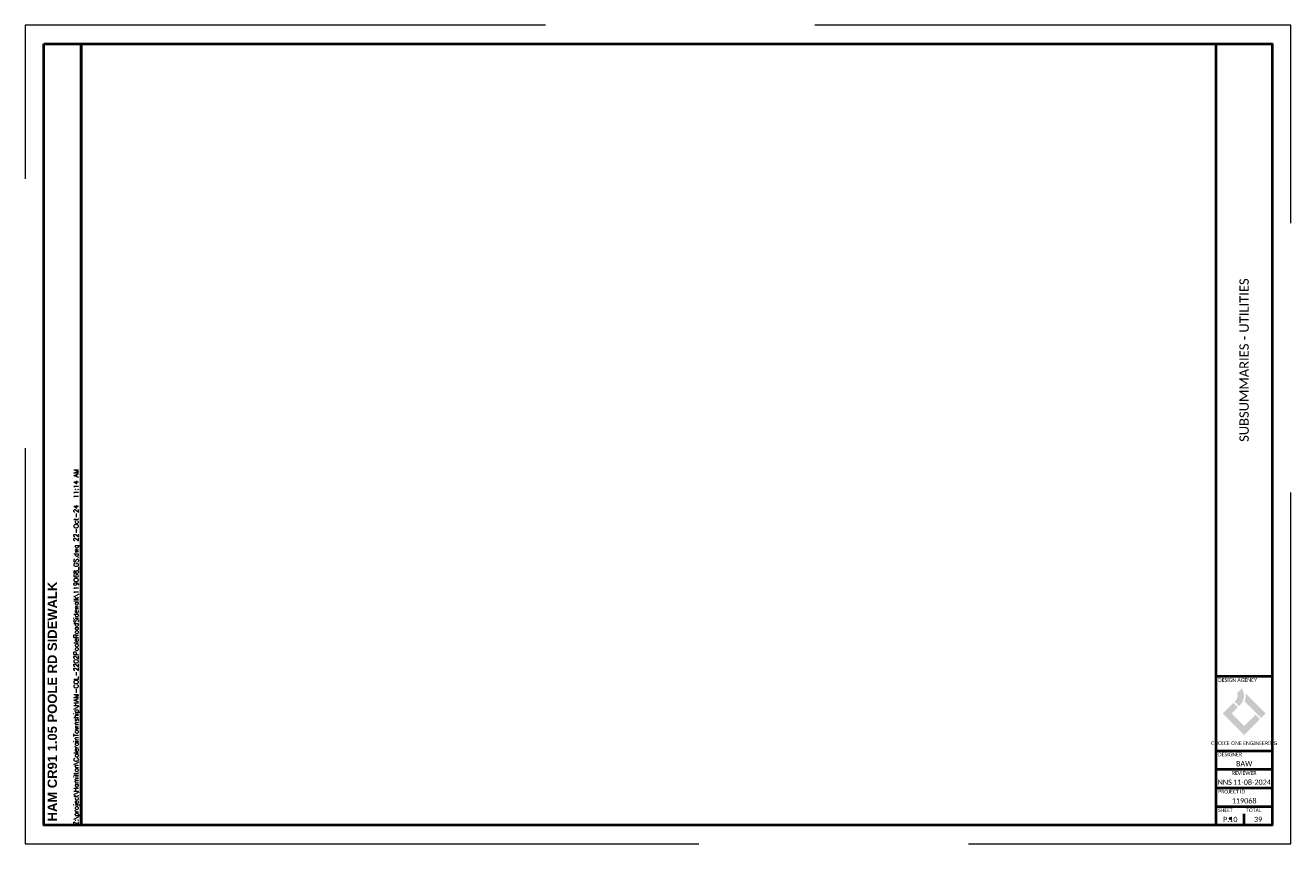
# Paper-space layout '002' of a CAD drawing. Header units: feet. Extents: x -1.5 to 32.5, y -0.6 to 21.4.
import ezdxf
from ezdxf.enums import TextEntityAlignment as Align

# ---------------------------------------------------------------- set-up
doc = ezdxf.new("R2010")
doc.units = ezdxf.units.FT
doc.header["$MEASUREMENT"] = 0
doc.linetypes.add('DGN Style 3', pattern=[25.340844, 18.100603, -7.240241])
doc.linetypes.add('OhDOT_USTN3', pattern=[0.22, 0.165, -0.055])
for name, color, linetype in [('SH_Border', 7, 'Continuous'), ('SH_Cut_Line', 7, 'OhDOT_USTN3'), ('SH_Data', 7, 'Continuous'), ('ST_Text', 9, 'Continuous')]:
    doc.layers.add(name, color=color, linetype=linetype)
doc.layers.add('SH_Data (Construction)', color=7, linetype='Continuous', lineweight=0)
doc.styles.add('DwgStamp', font='romans.shx')
doc.styles.add('ONE1', font='trebuc.ttf')
doc.styles.add('Style-Calibri', font='calibri.ttf')
doc.styles.add('Text - LeftTop 0.1', font='arial.ttf', dxfattribs={"height": 0.1})

psp = doc.layouts.new('002')

# ---------------------------------------------------------------- hatches: boundary and pattern name
at = {"layer": 'SH_Data', "true_color": 0x82bc00}
h = psp.add_hatch(color=62, dxfattribs=at)
h.dxf.hatch_style = 1
h.set_gradient(color1=(124, 43, 133), color2=(85, 50, 120), rotation=315, tint=1)
h.paths.add_polyline_path([(31.06, 3.425), (31.185, 3.551, -0.353311), (31.137, 3.095), (31.113, 3.071), (30.992, 3.191), (31.017, 3.216, 0.299693)])
h.paths.add_polyline_path([(31.285, 3.414, -0.134467), (31.259, 3.199), (31.583, 2.875), (31.703, 2.755), (31.824, 2.875)])
at = {"layer": 'SH_Data', "true_color": 0x94d500}
h = psp.add_hatch(color=62, dxfattribs=at)
h.dxf.hatch_style = 1
h.paths.add_polyline_path([(31.081, 3.039), (30.96, 3.159), (30.676, 2.875), (30.917, 2.875)])
h.paths.add_polyline_path([(31.671, 2.723), (31.551, 2.843), (31.25, 2.542), (31.25, 2.301)])
at = {"layer": 'SH_Data', "true_color": 0x82bc00}
h = psp.add_hatch(color=62, dxfattribs=at)
h.dxf.hatch_style = 1
h.paths.add_polyline_path([(30.917, 2.875), (30.676, 2.875), (31.25, 2.301), (31.25, 2.542)])

# ---------------------------------------------------------------- linework, layer by layer
at = {"layer": 'SH_Border', "color": 7, "linetype": 'Continuous', "lineweight": 40}
for p, q in [((30.5, -0.125), (30.5, 20.875)), ((30.5, 3.875), (32, 3.875)), ((30.5, 1.875), (32, 1.875)), ((30.5, 1.375), (32, 1.375)), ((30.5, 0.875), (32, 0.875)), ((30.5, 0.375), (32, 0.375)), ((30.5, 0.375), (32, 0.375))]:
    psp.add_line(p, q, dxfattribs=at)
at = {"layer": 'SH_Border', "color": 7, "linetype": 'Continuous', "lineweight": 40, "flags": 128}
for points in [[(-1, 20.875), (0, 20.875), (0, -0.125), (-1, -0.125), (-1, 20.875)], [(0, 20.875), (32, 20.875), (32, -0.125), (0, -0.125), (0, 20.875)]]:
    psp.add_lwpolyline(points, close=True, dxfattribs=at)
at = {"layer": 'SH_Cut_Line', "color": 7, "linetype": 'DGN Style 3', "lineweight": 0, "flags": 128}
psp.add_lwpolyline([(-1.5, -0.625), (32.5, -0.625), (32.5, 21.375), (-1.5, 21.375), (-1.5, -0.625)], close=True, dxfattribs=at)
at = {"layer": 'SH_Data', "color": 7, "lineweight": 40}
psp.add_line((31.25, -0.125), (31.25, 0.175), dxfattribs=at)
at = {"layer": 'SH_Data (Construction)', "color": 7, "lineweight": 40}
psp.add_point((30.875, 0.05), dxfattribs=at)

# ---------------------------------------------------------------- texts
at = {"layer": 'SH_Border', "color": 7, "linetype": 'Continuous', "style": 'DwgStamp'}
psp.add_text('Z:\\project\\Hamilton\\ColerainTownship\\HAM-COL-2202PooleRoadSidewalk\\119068_GS.dwg 22-Oct-24  11:14 AM', height=0.125, rotation=90, dxfattribs=at).set_placement((-0.075, -0.125))
at = {"layer": 'SH_Data', "style": 'ONE1', "width": 0.85}
psp.add_text('CHOICE ONE ENGINEERING', height=0.1, dxfattribs=at).set_placement((31.25, 2.027), align=Align.CENTER)
at = {"layer": 'SH_Data', "insert": (-0.9, -0.025), "char_height": 0.25, "attachment_point": 1, "rotation": 90, "style": 'Style-Calibri'}
psp.add_mtext('{\\fArial|b1|i0|c0|p34;\\W1;HAM CR91 1.05 POOLE RD SIDEWALK}', dxfattribs=at)
at = {"layer": 'SH_Data', "linetype": 'Continuous', "char_height": 0.1, "line_spacing_factor": 0.6, "style": 'Text - LeftTop 0.1'}
for s, insert, attachment_point in [('\\fCalibri|b0|i0|c00|p39;DESIGN AGENCY', (30.55, 3.825), 1), ('\\fCalibri|b0|i0|c00|p39;DESIGNER', (30.55, 1.825), 1), ('\\fCalibri|b0|i0|c00|p39;REVIEWER', (31.25, 1.325), 2), ('\\fCalibri|b0|i0|c00|p39;PROJECT ID', (30.55, 0.825), 1), ('\\fCalibri|b0|i0|c00|p39;SHEET', (30.55, 0.325), 1), ('\\fCalibri|b0|i0|c00|p39;TOTAL', (31.3, 0.325), 1)]:
    psp.add_mtext(s, dxfattribs=dict(at, insert=insert, attachment_point=attachment_point))
at = {"layer": 'SH_Data', "char_height": 0.14, "attachment_point": 5, "style": 'Style-Calibri'}
for s, insert in [('BAW', (31.25, 1.527)), ('NNS', (30.728, 1.027)), ('11-08-2024', (31.46, 1.027))]:
    psp.add_mtext(s, dxfattribs=dict(at, insert=insert))
at = {"layer": 'ST_Text', "color": 7, "linetype": 'Continuous', "lineweight": 0, "insert": (31.25, 12.375), "char_height": 0.25, "width": 11.74318, "attachment_point": 5, "rotation": 90, "line_spacing_factor": 0.6, "style": 'Style-Calibri'}
psp.add_mtext('SUBSUMMARIES - UTILITIES ', dxfattribs=at)
at = {"layer": 'ST_Text', "color": 7, "linetype": 'Continuous', "lineweight": 0, "char_height": 0.14, "attachment_point": 5, "line_spacing_factor": 0.6, "style": 'Style-Calibri'}
for s, insert in [('119068', (31.25, 0.527)), ('P.10', (30.875, 0.027)), ('39', (31.625, 0.027))]:
    psp.add_mtext(s, dxfattribs=dict(at, insert=insert))

doc.saveas('drawing.dxf')
